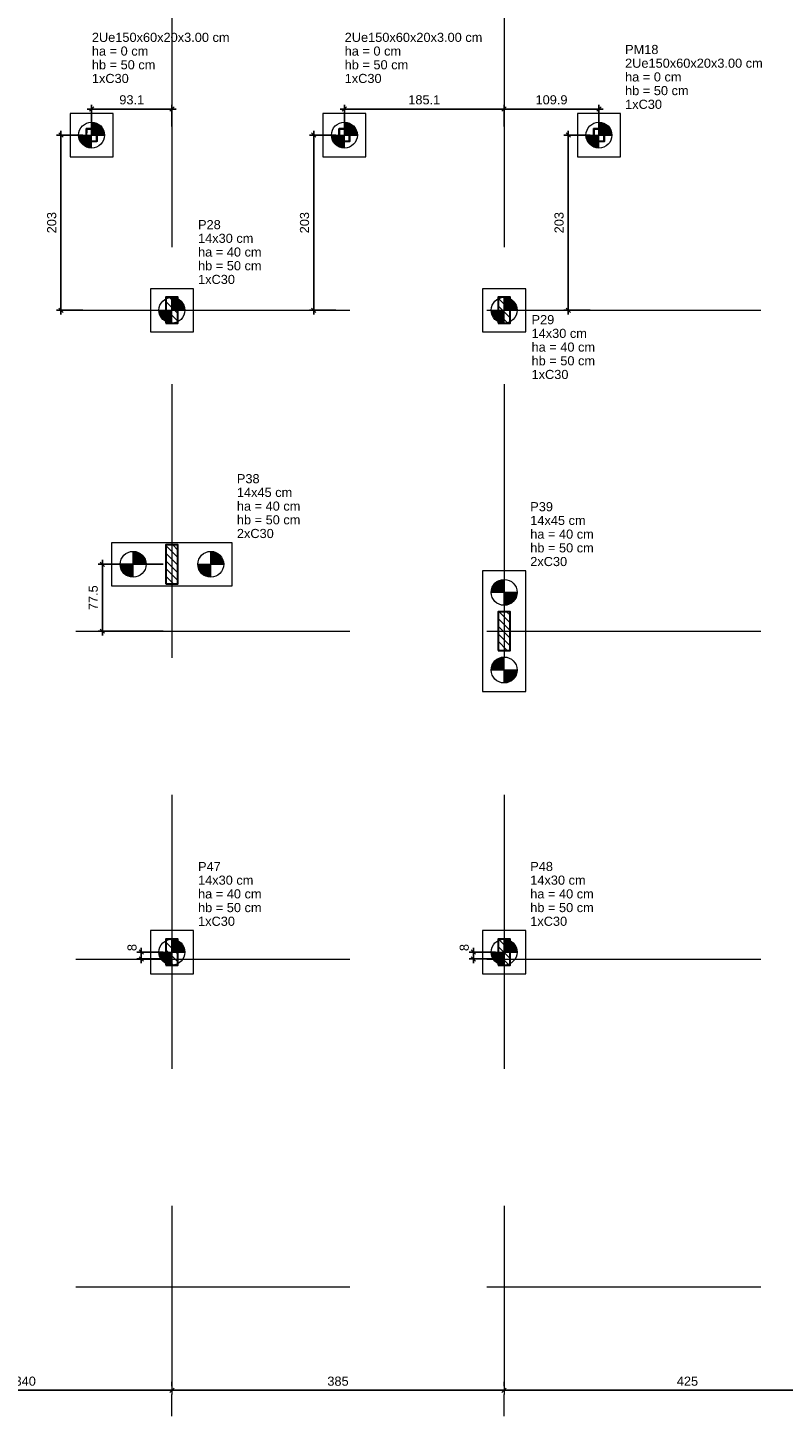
# Model space of a CAD drawing. Header units: millimetres. Extents: x 10906 to 25863, y 1966 to 4861.
# Tile 6 of 163: x 10935 to 10953, y 2920 to 2952. Entities that reach past the tile are written whole.
import ezdxf

# ---------------------------------------------------------------- set-up
doc = ezdxf.new("R2010")
doc.units = ezdxf.units.MM
doc.linetypes.add('DASHED2', pattern=[9.525, 6.35, -3.175])
doc.linetypes.add('DOT2', pattern=[3.175, 0, -3.175])
for name, color, linetype, lineweight in [('LC-Cotas', 4, 'Continuous', 5), ('LC-Eixos', 5, 'DASHED2', 5), ('LC-Estacas dos blocos', 252, 'Continuous', 5), ('LC-Hachuras dos pilares', 8, 'Continuous', 5), ('LC-Seção das fundações', 7, 'Continuous', 5), ('LC-Seção dos pilares', 4, 'Continuous', 30), ('LC-Textos', 7, 'Continuous', 20)]:
    doc.layers.add(name, color=color, linetype=linetype, lineweight=lineweight)
doc.styles.add('Arial', font='arial.ttf')
doc.styles.get("Standard").update_dxf_attribs({"font": 'arial.ttf'})
doc.dimstyles.new('UM_50.000000', dxfattribs={"dimtxt": 0.18, "dimasz": 0.2, "dimexe": 0.2, "dimexo": 0.5, "dimgap": 0, "dimtad": 1, "dimtih": 1, "dimtoh": 1, "dimlfac": 50, "dimzin": 0, "dimdsep": 46, "dimtxsty": 'Standard', "dimcen": 0.09, "dimdle": 0.2, "dimclrd": 256, "dimclre": 256, "dimclrt": 7, "dimazin": 0, "dimtfac": 1, "dimtofl": 0, "dimtmove": 0, "dimatfit": 3, "dimfxl": 1, "dimtolj": 1, "dimtzin": 0, "dimarcsym": 0})
pattern_1 = [(135, (10908.55917, 2930.6675), (-0.08838835, -0.08838835), [])]

# ---------------------------------------------------------------- blocks, each defined once
blk = doc.blocks.new('_Oblique')
at = {"color": 0, "linetype": 'ByBlock', "lineweight": -2}
blk.add_line((-0.5, -0.5), (0.5, 0.5), dxfattribs=at)
blk = doc.blocks.new('*D1347')
at = {"layer": 'Defpoints', "color": 0, "transparency": 16777216}
for p in [(10938.359, 2939.818), (10936.747, 2938.268), (10938.359, 2938.268)]:
    blk.add_point(p, dxfattribs=at)
at = {"layer": 'LC-Cotas', "lineweight": -2, "transparency": 16777216}
for p, q in [((10936.747, 2939.918), (10936.747, 2938.168)), ((10938.159, 2939.818), (10936.647, 2939.818)), ((10938.159, 2938.268), (10936.647, 2938.268))]:
    blk.add_line(p, q, dxfattribs=at)
at = {"layer": 'LC-Cotas', "lineweight": -2, "transparency": 16777216, "xscale": 0.1, "yscale": 0.1, "zscale": 0.1}
for p, rotation in [((10936.747, 2939.818), 90), ((10936.747, 2938.268), 270)]:
    blk.add_blockref('_Oblique', p, dxfattribs=dict(at, rotation=rotation))
at = {"layer": 'LC-Cotas', "color": 7, "transparency": 16777216, "insert": (10936.536, 2939.043), "char_height": 0.2118, "attachment_point": 5, "rotation": 90, "style": 'Arial'}
blk.add_mtext('\\A1;77.5', dxfattribs=at)
blk = doc.blocks.new('*D1353')
at = {"layer": 'Defpoints', "color": 0, "transparency": 16777216}
for p in [(10938.359, 2930.828), (10937.647, 2930.668), (10938.359, 2930.668)]:
    blk.add_point(p, dxfattribs=at)
at = {"layer": 'LC-Cotas', "lineweight": -2, "transparency": 16777216}
for p, q in [((10938.159, 2930.828), (10937.547, 2930.828)), ((10937.647, 2930.928), (10937.647, 2930.568)), ((10938.159, 2930.668), (10937.547, 2930.668))]:
    blk.add_line(p, q, dxfattribs=at)
at = {"layer": 'LC-Cotas', "lineweight": -2, "transparency": 16777216, "xscale": 0.1, "yscale": 0.1, "zscale": 0.1}
for p, rotation in [((10937.647, 2930.828), 90), ((10937.647, 2930.668), 270)]:
    blk.add_blockref('_Oblique', p, dxfattribs=dict(at, rotation=rotation))
at = {"layer": 'LC-Cotas', "color": 7, "transparency": 16777216, "insert": (10937.436, 2930.933), "char_height": 0.2118, "attachment_point": 5, "rotation": 90, "style": 'Arial'}
blk.add_mtext('\\A1;8', dxfattribs=at)
blk = doc.blocks.new('*D1354')
at = {"layer": 'Defpoints', "color": 0, "transparency": 16777216}
for p in [(10946.059, 2930.828), (10945.347, 2930.668), (10946.059, 2930.668)]:
    blk.add_point(p, dxfattribs=at)
at = {"layer": 'LC-Cotas', "lineweight": -2, "transparency": 16777216}
for p, q in [((10945.859, 2930.828), (10945.247, 2930.828)), ((10945.347, 2930.928), (10945.347, 2930.568)), ((10945.859, 2930.668), (10945.247, 2930.668))]:
    blk.add_line(p, q, dxfattribs=at)
at = {"layer": 'LC-Cotas', "lineweight": -2, "transparency": 16777216, "xscale": 0.1, "yscale": 0.1, "zscale": 0.1}
for p, rotation in [((10945.347, 2930.828), 90), ((10945.347, 2930.668), 270)]:
    blk.add_blockref('_Oblique', p, dxfattribs=dict(at, rotation=rotation))
at = {"layer": 'LC-Cotas', "color": 7, "transparency": 16777216, "insert": (10945.136, 2930.933), "char_height": 0.2118, "attachment_point": 5, "rotation": 90, "style": 'Arial'}
blk.add_mtext('\\A1;8', dxfattribs=at)
blk = doc.blocks.new('*D1370')
at = {"layer": 'Defpoints', "color": 0, "transparency": 16777216}
for p in [(10936.497, 2949.768), (10935.785, 2945.708), (10936.497, 2945.708)]:
    blk.add_point(p, dxfattribs=at)
at = {"layer": 'LC-Cotas', "lineweight": -2, "transparency": 16777216}
for p, q in [((10935.785, 2949.868), (10935.785, 2945.608)), ((10936.297, 2949.768), (10935.685, 2949.768)), ((10936.297, 2945.708), (10935.685, 2945.708))]:
    blk.add_line(p, q, dxfattribs=at)
at = {"layer": 'LC-Cotas', "lineweight": -2, "transparency": 16777216, "xscale": 0.1, "yscale": 0.1, "zscale": 0.1}
for p, rotation in [((10935.785, 2949.768), 90), ((10935.785, 2945.708), 270)]:
    blk.add_blockref('_Oblique', p, dxfattribs=dict(at, rotation=rotation))
at = {"layer": 'LC-Cotas', "color": 7, "transparency": 16777216, "insert": (10935.574, 2947.738), "char_height": 0.2118, "attachment_point": 5, "rotation": 90, "style": 'Arial'}
blk.add_mtext('\\A1;203', dxfattribs=at)
blk = doc.blocks.new('*D1371')
at = {"layer": 'Defpoints', "color": 0, "transparency": 16777216}
for p in [(10942.357, 2949.768), (10941.645, 2945.708), (10942.357, 2945.708)]:
    blk.add_point(p, dxfattribs=at)
at = {"layer": 'LC-Cotas', "lineweight": -2, "transparency": 16777216}
for p, q in [((10941.645, 2949.868), (10941.645, 2945.608)), ((10942.157, 2949.768), (10941.545, 2949.768)), ((10942.157, 2945.708), (10941.545, 2945.708))]:
    blk.add_line(p, q, dxfattribs=at)
at = {"layer": 'LC-Cotas', "lineweight": -2, "transparency": 16777216, "xscale": 0.1, "yscale": 0.1, "zscale": 0.1}
for p, rotation in [((10941.645, 2949.768), 90), ((10941.645, 2945.708), 270)]:
    blk.add_blockref('_Oblique', p, dxfattribs=dict(at, rotation=rotation))
at = {"layer": 'LC-Cotas', "color": 7, "transparency": 16777216, "insert": (10941.434, 2947.738), "char_height": 0.2118, "attachment_point": 5, "rotation": 90, "style": 'Arial'}
blk.add_mtext('\\A1;203', dxfattribs=at)
blk = doc.blocks.new('*D1372')
at = {"layer": 'Defpoints', "color": 0, "transparency": 16777216}
for p in [(10948.257, 2949.768), (10947.545, 2945.708), (10948.257, 2945.708)]:
    blk.add_point(p, dxfattribs=at)
at = {"layer": 'LC-Cotas', "lineweight": -2, "transparency": 16777216}
for p, q in [((10947.545, 2949.868), (10947.545, 2945.608)), ((10948.057, 2949.768), (10947.445, 2949.768)), ((10948.057, 2945.708), (10947.445, 2945.708))]:
    blk.add_line(p, q, dxfattribs=at)
at = {"layer": 'LC-Cotas', "lineweight": -2, "transparency": 16777216, "xscale": 0.1, "yscale": 0.1, "zscale": 0.1}
for p, rotation in [((10947.545, 2949.768), 90), ((10947.545, 2945.708), 270)]:
    blk.add_blockref('_Oblique', p, dxfattribs=dict(at, rotation=rotation))
at = {"layer": 'LC-Cotas', "color": 7, "transparency": 16777216, "insert": (10947.334, 2947.738), "char_height": 0.2118, "attachment_point": 5, "rotation": 90, "style": 'Arial'}
blk.add_mtext('\\A1;203', dxfattribs=at)
blk = doc.blocks.new('*D1298')
at = {"layer": 'Defpoints', "color": 0, "transparency": 16777216}
for p in [(10938.359, 2950.373), (10936.497, 2949.768), (10938.359, 2949.768)]:
    blk.add_point(p, dxfattribs=at)
at = {"layer": 'LC-Cotas', "lineweight": -2, "transparency": 16777216}
for p, q in [((10936.497, 2949.968), (10936.497, 2950.473)), ((10938.359, 2949.968), (10938.359, 2950.473)), ((10936.397, 2950.373), (10938.459, 2950.373))]:
    blk.add_line(p, q, dxfattribs=at)
at = {"layer": 'LC-Cotas', "lineweight": -2, "transparency": 16777216, "xscale": 0.1, "yscale": 0.1, "zscale": 0.1, "rotation": 180}
blk.add_blockref('_Oblique', (10936.497, 2950.373), dxfattribs=at)
at = {"layer": 'LC-Cotas', "lineweight": -2, "transparency": 16777216, "xscale": 0.1, "yscale": 0.1, "zscale": 0.1}
blk.add_blockref('_Oblique', (10938.359, 2950.373), dxfattribs=at)
at = {"layer": 'LC-Cotas', "color": 7, "transparency": 16777216, "insert": (10937.428, 2950.585), "char_height": 0.2118, "attachment_point": 5, "rotation": 0.0057, "style": 'Arial'}
blk.add_mtext('\\A1;93.1', dxfattribs=at)
blk = doc.blocks.new('*D1299')
at = {"layer": 'Defpoints', "color": 0, "transparency": 16777216}
for p in [(10946.059, 2950.373), (10942.357, 2949.768), (10946.059, 2949.768)]:
    blk.add_point(p, dxfattribs=at)
at = {"layer": 'LC-Cotas', "lineweight": -2, "transparency": 16777216}
for p, q in [((10942.357, 2949.968), (10942.357, 2950.473)), ((10946.059, 2949.968), (10946.059, 2950.473)), ((10942.257, 2950.373), (10946.159, 2950.373))]:
    blk.add_line(p, q, dxfattribs=at)
at = {"layer": 'LC-Cotas', "lineweight": -2, "transparency": 16777216, "xscale": 0.1, "yscale": 0.1, "zscale": 0.1, "rotation": 180}
blk.add_blockref('_Oblique', (10942.357, 2950.373), dxfattribs=at)
at = {"layer": 'LC-Cotas', "lineweight": -2, "transparency": 16777216, "xscale": 0.1, "yscale": 0.1, "zscale": 0.1}
blk.add_blockref('_Oblique', (10946.059, 2950.373), dxfattribs=at)
at = {"layer": 'LC-Cotas', "color": 7, "transparency": 16777216, "insert": (10944.208, 2950.585), "char_height": 0.2118, "attachment_point": 5, "rotation": 0.0057, "style": 'Arial'}
blk.add_mtext('\\A1;185.1', dxfattribs=at)
blk = doc.blocks.new('*D1300')
at = {"layer": 'Defpoints', "color": 0, "transparency": 16777216}
for p in [(10946.059, 2950.373), (10946.059, 2949.768), (10948.257, 2949.768)]:
    blk.add_point(p, dxfattribs=at)
at = {"layer": 'LC-Cotas', "lineweight": -2, "transparency": 16777216}
for p, q in [((10946.059, 2949.968), (10946.059, 2950.473)), ((10948.257, 2949.968), (10948.257, 2950.473)), ((10948.357, 2950.373), (10945.959, 2950.373))]:
    blk.add_line(p, q, dxfattribs=at)
at = {"layer": 'LC-Cotas', "lineweight": -2, "transparency": 16777216, "xscale": 0.1, "yscale": 0.1, "zscale": 0.1, "rotation": 180}
blk.add_blockref('_Oblique', (10946.059, 2950.373), dxfattribs=at)
at = {"layer": 'LC-Cotas', "lineweight": -2, "transparency": 16777216, "xscale": 0.1, "yscale": 0.1, "zscale": 0.1}
blk.add_blockref('_Oblique', (10948.257, 2950.373), dxfattribs=at)
at = {"layer": 'LC-Cotas', "color": 7, "transparency": 16777216, "insert": (10947.158, 2950.585), "char_height": 0.2118, "attachment_point": 5, "rotation": 0.0057, "style": 'Arial'}
blk.add_mtext('\\A1;109.9', dxfattribs=at)
blk = doc.blocks.new('*D1324')
at = {"layer": 'Defpoints', "color": 0, "transparency": 16777216}
for p in [(10931.559, 2920.668), (10938.359, 2920.668), (10938.359, 2920.668)]:
    blk.add_point(p, dxfattribs=at)
at = {"layer": 'LC-Cotas', "lineweight": -2, "transparency": 16777216}
for p, q in [((10931.559, 2920.868), (10931.559, 2920.768)), ((10938.359, 2920.868), (10938.359, 2920.768)), ((10931.459, 2920.668), (10938.459, 2920.668))]:
    blk.add_line(p, q, dxfattribs=at)
at = {"layer": 'LC-Cotas', "lineweight": -2, "transparency": 16777216, "xscale": 0.1, "yscale": 0.1, "zscale": 0.1, "rotation": 180}
blk.add_blockref('_Oblique', (10931.559, 2920.668), dxfattribs=at)
at = {"layer": 'LC-Cotas', "lineweight": -2, "transparency": 16777216, "xscale": 0.1, "yscale": 0.1, "zscale": 0.1}
blk.add_blockref('_Oblique', (10938.359, 2920.668), dxfattribs=at)
at = {"layer": 'LC-Cotas', "color": 7, "transparency": 16777216, "insert": (10934.959, 2920.879), "char_height": 0.2118, "attachment_point": 5, "rotation": 0.0057, "style": 'Arial'}
blk.add_mtext('\\A1;340', dxfattribs=at)
blk = doc.blocks.new('*D1325')
at = {"layer": 'Defpoints', "color": 0, "transparency": 16777216}
for p in [(10938.359, 2920.668), (10946.059, 2920.668), (10946.059, 2920.668)]:
    blk.add_point(p, dxfattribs=at)
at = {"layer": 'LC-Cotas', "lineweight": -2, "transparency": 16777216}
for p, q in [((10938.359, 2920.868), (10938.359, 2920.768)), ((10946.059, 2920.868), (10946.059, 2920.768)), ((10938.259, 2920.668), (10946.159, 2920.668))]:
    blk.add_line(p, q, dxfattribs=at)
at = {"layer": 'LC-Cotas', "lineweight": -2, "transparency": 16777216, "xscale": 0.1, "yscale": 0.1, "zscale": 0.1, "rotation": 180}
blk.add_blockref('_Oblique', (10938.359, 2920.668), dxfattribs=at)
at = {"layer": 'LC-Cotas', "lineweight": -2, "transparency": 16777216, "xscale": 0.1, "yscale": 0.1, "zscale": 0.1}
blk.add_blockref('_Oblique', (10946.059, 2920.668), dxfattribs=at)
at = {"layer": 'LC-Cotas', "color": 7, "transparency": 16777216, "insert": (10942.209, 2920.879), "char_height": 0.2118, "attachment_point": 5, "rotation": 0.0057, "style": 'Arial'}
blk.add_mtext('\\A1;385', dxfattribs=at)
blk = doc.blocks.new('*D1326')
at = {"layer": 'Defpoints', "color": 0, "transparency": 16777216}
for p in [(10946.059, 2920.668), (10954.559, 2920.668), (10954.559, 2920.668)]:
    blk.add_point(p, dxfattribs=at)
at = {"layer": 'LC-Cotas', "lineweight": -2, "transparency": 16777216}
for p, q in [((10946.059, 2920.868), (10946.059, 2920.768)), ((10954.559, 2920.868), (10954.559, 2920.768)), ((10945.959, 2920.668), (10954.659, 2920.668))]:
    blk.add_line(p, q, dxfattribs=at)
at = {"layer": 'LC-Cotas', "lineweight": -2, "transparency": 16777216, "xscale": 0.1, "yscale": 0.1, "zscale": 0.1, "rotation": 180}
blk.add_blockref('_Oblique', (10946.059, 2920.668), dxfattribs=at)
at = {"layer": 'LC-Cotas', "lineweight": -2, "transparency": 16777216, "xscale": 0.1, "yscale": 0.1, "zscale": 0.1}
blk.add_blockref('_Oblique', (10954.559, 2920.668), dxfattribs=at)
at = {"layer": 'LC-Cotas', "color": 7, "transparency": 16777216, "insert": (10950.309, 2920.879), "char_height": 0.2118, "attachment_point": 5, "rotation": 0.0057, "style": 'Arial'}
blk.add_mtext('\\A1;425', dxfattribs=at)

msp = doc.modelspace()

# ---------------------------------------------------------------- hatches: boundary and pattern name
at = {"layer": 'LC-Estacas dos blocos', "linetype": 'Continuous'}
for points in [[(10936.79717, 2949.76751), (10936.78695, 2949.84515), (10936.75698, 2949.91751), (10936.7093, 2949.97964), (10936.64717, 2950.02731), (10936.57481, 2950.05728), (10936.49717, 2950.06751), (10936.49717, 2949.76751), (10936.79717, 2949.76751)], [(10942.65717, 2949.76751), (10942.64695, 2949.84515), (10942.61698, 2949.91751), (10942.5693, 2949.97964), (10942.50717, 2950.02731), (10942.43481, 2950.05728), (10942.35717, 2950.06751), (10942.35717, 2949.76751), (10942.65717, 2949.76751)], [(10948.54695, 2949.84515), (10948.51698, 2949.91751), (10948.4693, 2949.97964), (10948.40717, 2950.02731), (10948.33481, 2950.05728), (10948.25717, 2950.06751), (10948.25717, 2949.76751), (10948.55717, 2949.76751), (10948.54695, 2949.84515)], [(10936.41952, 2949.47773), (10936.49717, 2949.46751), (10936.49717, 2949.76751), (10936.19717, 2949.76751), (10936.20739, 2949.68986), (10936.23736, 2949.61751), (10936.28504, 2949.55537), (10936.34717, 2949.5077), (10936.41952, 2949.47773)], [(10942.27952, 2949.47773), (10942.35717, 2949.46751), (10942.35717, 2949.76751), (10942.05717, 2949.76751), (10942.06739, 2949.68986), (10942.09736, 2949.61751), (10942.14504, 2949.55537), (10942.20717, 2949.5077), (10942.27952, 2949.47773)], [(10948.17952, 2949.47773), (10948.25717, 2949.46751), (10948.25717, 2949.76751), (10947.95717, 2949.76751), (10947.96739, 2949.68986), (10947.99736, 2949.61751), (10948.04504, 2949.55537), (10948.10717, 2949.5077), (10948.17952, 2949.47773)], [(10938.64895, 2945.78515), (10938.61898, 2945.85751), (10938.5713, 2945.91964), (10938.50917, 2945.96731), (10938.43681, 2945.99728), (10938.35917, 2946.00751), (10938.35917, 2945.70751), (10938.65917, 2945.70751), (10938.64895, 2945.78515)], [(10946.34895, 2945.78515), (10946.31898, 2945.85751), (10946.2713, 2945.91964), (10946.20917, 2945.96731), (10946.13681, 2945.99728), (10946.05917, 2946.00751), (10946.05917, 2945.70751), (10946.35917, 2945.70751), (10946.34895, 2945.78515)], [(10938.28152, 2945.41773), (10938.35917, 2945.40751), (10938.35917, 2945.70751), (10938.05917, 2945.70751), (10938.06939, 2945.62986), (10938.09936, 2945.55751), (10938.14704, 2945.49537), (10938.20917, 2945.4477), (10938.28152, 2945.41773)], [(10945.98152, 2945.41773), (10946.05917, 2945.40751), (10946.05917, 2945.70751), (10945.75917, 2945.70751), (10945.76939, 2945.62986), (10945.79936, 2945.55751), (10945.84704, 2945.49537), (10945.90917, 2945.4477), (10945.98152, 2945.41773)], [(10937.75917, 2939.81751), (10937.74895, 2939.89515), (10937.71898, 2939.96751), (10937.6713, 2940.02964), (10937.60917, 2940.07731), (10937.53681, 2940.10728), (10937.45917, 2940.11751), (10937.45917, 2939.81751), (10937.75917, 2939.81751)], [(10939.54895, 2939.89515), (10939.51898, 2939.96751), (10939.4713, 2940.02964), (10939.40917, 2940.07731), (10939.33681, 2940.10728), (10939.25917, 2940.11751), (10939.25917, 2939.81751), (10939.55917, 2939.81751), (10939.54895, 2939.89515)], [(10937.38152, 2939.52773), (10937.45917, 2939.51751), (10937.45917, 2939.81751), (10937.15917, 2939.81751), (10937.16939, 2939.73986), (10937.19936, 2939.66751), (10937.24704, 2939.60537), (10937.30917, 2939.5577), (10937.38152, 2939.52773)], [(10939.18152, 2939.52773), (10939.25917, 2939.51751), (10939.25917, 2939.81751), (10938.95917, 2939.81751), (10938.96939, 2939.73986), (10938.99936, 2939.66751), (10939.04704, 2939.60537), (10939.10917, 2939.5577), (10939.18152, 2939.52773)], [(10945.75917, 2939.16751), (10946.05917, 2939.16751), (10946.05917, 2939.46751), (10945.98152, 2939.45728), (10945.90917, 2939.42731), (10945.84704, 2939.37964), (10945.79936, 2939.31751), (10945.76939, 2939.24515), (10945.75917, 2939.16751)], [(10946.2713, 2938.95537), (10946.31898, 2939.01751), (10946.34895, 2939.08986), (10946.35917, 2939.16751), (10946.05917, 2939.16751), (10946.05917, 2938.86751), (10946.13681, 2938.87773), (10946.20917, 2938.9077), (10946.2713, 2938.95537)], [(10945.75917, 2937.36751), (10946.05917, 2937.36751), (10946.05917, 2937.66751), (10945.98152, 2937.65728), (10945.90917, 2937.62731), (10945.84704, 2937.57964), (10945.79936, 2937.51751), (10945.76939, 2937.44515), (10945.75917, 2937.36751)], [(10946.2713, 2937.15537), (10946.31898, 2937.21751), (10946.34895, 2937.28986), (10946.35917, 2937.36751), (10946.05917, 2937.36751), (10946.05917, 2937.06751), (10946.13681, 2937.07773), (10946.20917, 2937.1077), (10946.2713, 2937.15537)], [(10938.28152, 2930.53773), (10938.35917, 2930.52751), (10938.35917, 2930.82751), (10938.05917, 2930.82751), (10938.06939, 2930.74986), (10938.09936, 2930.67751), (10938.14704, 2930.61537), (10938.20917, 2930.5677), (10938.28152, 2930.53773)], [(10938.64895, 2930.90515), (10938.61898, 2930.97751), (10938.5713, 2931.03964), (10938.50917, 2931.08731), (10938.43681, 2931.11728), (10938.35917, 2931.12751), (10938.35917, 2930.82751), (10938.65917, 2930.82751), (10938.64895, 2930.90515)], [(10945.98152, 2930.53773), (10946.05917, 2930.52751), (10946.05917, 2930.82751), (10945.75917, 2930.82751), (10945.76939, 2930.74986), (10945.79936, 2930.67751), (10945.84704, 2930.61537), (10945.90917, 2930.5677), (10945.98152, 2930.53773)], [(10946.34895, 2930.90515), (10946.31898, 2930.97751), (10946.2713, 2931.03964), (10946.20917, 2931.08731), (10946.13681, 2931.11728), (10946.05917, 2931.12751), (10946.05917, 2930.82751), (10946.35917, 2930.82751), (10946.34895, 2930.90515)]]:
    msp.add_hatch(color=256, dxfattribs=at).paths.add_polyline_path(points)
at = {"layer": 'LC-Hachuras dos pilares', "linetype": 'Continuous'}
h = msp.add_hatch(dxfattribs=at)
h.set_pattern_fill('ANSI31', color=256, angle=90, style=0)
h.set_pattern_definition(pattern_1)
h.paths.add_polyline_path([(10936.61117, 2949.91751), (10936.61211, 2949.91743), (10936.61302, 2949.91721), (10936.61389, 2949.91685), (10936.61469, 2949.91636), (10936.61541, 2949.91575), (10936.61602, 2949.91503), (10936.61651, 2949.91423), (10936.61687, 2949.91336), (10936.61709, 2949.91244), (10936.61717, 2949.91151), (10936.61717, 2949.62351), (10936.61709, 2949.62257), (10936.61687, 2949.62165), (10936.61651, 2949.62078), (10936.61602, 2949.61998), (10936.61541, 2949.61926), (10936.61469, 2949.61865), (10936.61389, 2949.61816), (10936.61302, 2949.6178), (10936.61211, 2949.61758), (10936.61117, 2949.61751), (10936.38317, 2949.61751), (10936.38223, 2949.61758), (10936.38131, 2949.6178), (10936.38044, 2949.61816), (10936.37964, 2949.61865), (10936.37893, 2949.61926), (10936.37831, 2949.61998), (10936.37782, 2949.62078), (10936.37746, 2949.62165), (10936.37724, 2949.62257), (10936.37717, 2949.62351), (10936.37717, 2949.91151), (10936.37724, 2949.91244), (10936.37746, 2949.91336), (10936.37782, 2949.91423), (10936.37831, 2949.91503), (10936.37893, 2949.91575), (10936.37964, 2949.91636), (10936.38044, 2949.91685), (10936.38131, 2949.91721), (10936.38223, 2949.91743), (10936.38317, 2949.91751), (10936.61117, 2949.91751)])
h.paths.add_polyline_path([(10936.60517, 2949.91151), (10936.60611, 2949.91143), (10936.60702, 2949.91121), (10936.60789, 2949.91085), (10936.60869, 2949.91036), (10936.60941, 2949.90975), (10936.61002, 2949.90903), (10936.61051, 2949.90823), (10936.61087, 2949.90736), (10936.61109, 2949.90644), (10936.61117, 2949.90551), (10936.61117, 2949.62951), (10936.61109, 2949.62857), (10936.61087, 2949.62765), (10936.61051, 2949.62678), (10936.61002, 2949.62598), (10936.60941, 2949.62526), (10936.60869, 2949.62465), (10936.60789, 2949.62416), (10936.60702, 2949.6238), (10936.60611, 2949.62358), (10936.60517, 2949.62351), (10936.38917, 2949.62351), (10936.38823, 2949.62358), (10936.38731, 2949.6238), (10936.38644, 2949.62416), (10936.38564, 2949.62465), (10936.38493, 2949.62526), (10936.38431, 2949.62598), (10936.38382, 2949.62678), (10936.38346, 2949.62765), (10936.38324, 2949.62857), (10936.38317, 2949.62951), (10936.38317, 2949.90551), (10936.38324, 2949.90644), (10936.38346, 2949.90736), (10936.38382, 2949.90823), (10936.38431, 2949.90903), (10936.38493, 2949.90975), (10936.38564, 2949.91036), (10936.38644, 2949.91085), (10936.38731, 2949.91121), (10936.38823, 2949.91143), (10936.38917, 2949.91151), (10936.60517, 2949.91151)], flags=0)
h = msp.add_hatch(dxfattribs=at)
h.set_pattern_fill('ANSI31', color=256, angle=90, style=0)
h.set_pattern_definition(pattern_1)
h.paths.add_polyline_path([(10942.47117, 2949.91751), (10942.47211, 2949.91743), (10942.47302, 2949.91721), (10942.47389, 2949.91685), (10942.47469, 2949.91636), (10942.47541, 2949.91575), (10942.47602, 2949.91503), (10942.47651, 2949.91423), (10942.47687, 2949.91336), (10942.47709, 2949.91244), (10942.47717, 2949.91151), (10942.47717, 2949.62351), (10942.47709, 2949.62257), (10942.47687, 2949.62165), (10942.47651, 2949.62078), (10942.47602, 2949.61998), (10942.47541, 2949.61926), (10942.47469, 2949.61865), (10942.47389, 2949.61816), (10942.47302, 2949.6178), (10942.47211, 2949.61758), (10942.47117, 2949.61751), (10942.24317, 2949.61751), (10942.24223, 2949.61758), (10942.24131, 2949.6178), (10942.24044, 2949.61816), (10942.23964, 2949.61865), (10942.23893, 2949.61926), (10942.23831, 2949.61998), (10942.23782, 2949.62078), (10942.23746, 2949.62165), (10942.23724, 2949.62257), (10942.23717, 2949.62351), (10942.23717, 2949.91151), (10942.23724, 2949.91244), (10942.23746, 2949.91336), (10942.23782, 2949.91423), (10942.23831, 2949.91503), (10942.23893, 2949.91575), (10942.23964, 2949.91636), (10942.24044, 2949.91685), (10942.24131, 2949.91721), (10942.24223, 2949.91743), (10942.24317, 2949.91751), (10942.47117, 2949.91751)])
h.paths.add_polyline_path([(10942.46517, 2949.91151), (10942.46611, 2949.91143), (10942.46702, 2949.91121), (10942.46789, 2949.91085), (10942.46869, 2949.91036), (10942.46941, 2949.90975), (10942.47002, 2949.90903), (10942.47051, 2949.90823), (10942.47087, 2949.90736), (10942.47109, 2949.90644), (10942.47117, 2949.90551), (10942.47117, 2949.62951), (10942.47109, 2949.62857), (10942.47087, 2949.62765), (10942.47051, 2949.62678), (10942.47002, 2949.62598), (10942.46941, 2949.62526), (10942.46869, 2949.62465), (10942.46789, 2949.62416), (10942.46702, 2949.6238), (10942.46611, 2949.62358), (10942.46517, 2949.62351), (10942.24917, 2949.62351), (10942.24823, 2949.62358), (10942.24731, 2949.6238), (10942.24644, 2949.62416), (10942.24564, 2949.62465), (10942.24493, 2949.62526), (10942.24431, 2949.62598), (10942.24382, 2949.62678), (10942.24346, 2949.62765), (10942.24324, 2949.62857), (10942.24317, 2949.62951), (10942.24317, 2949.90551), (10942.24324, 2949.90644), (10942.24346, 2949.90736), (10942.24382, 2949.90823), (10942.24431, 2949.90903), (10942.24493, 2949.90975), (10942.24564, 2949.91036), (10942.24644, 2949.91085), (10942.24731, 2949.91121), (10942.24823, 2949.91143), (10942.24917, 2949.91151), (10942.46517, 2949.91151)], flags=0)
h = msp.add_hatch(dxfattribs=at)
h.set_pattern_fill('ANSI31', color=256, angle=90, style=0)
h.set_pattern_definition(pattern_1)
h.paths.add_polyline_path([(10948.37117, 2949.91751), (10948.37211, 2949.91743), (10948.37302, 2949.91721), (10948.37389, 2949.91685), (10948.37469, 2949.91636), (10948.37541, 2949.91575), (10948.37602, 2949.91503), (10948.37651, 2949.91423), (10948.37687, 2949.91336), (10948.37709, 2949.91244), (10948.37717, 2949.91151), (10948.37717, 2949.62351), (10948.37709, 2949.62257), (10948.37687, 2949.62165), (10948.37651, 2949.62078), (10948.37602, 2949.61998), (10948.37541, 2949.61926), (10948.37469, 2949.61865), (10948.37389, 2949.61816), (10948.37302, 2949.6178), (10948.37211, 2949.61758), (10948.37117, 2949.61751), (10948.14317, 2949.61751), (10948.14223, 2949.61758), (10948.14131, 2949.6178), (10948.14044, 2949.61816), (10948.13964, 2949.61865), (10948.13893, 2949.61926), (10948.13831, 2949.61998), (10948.13782, 2949.62078), (10948.13746, 2949.62165), (10948.13724, 2949.62257), (10948.13717, 2949.62351), (10948.13717, 2949.91151), (10948.13724, 2949.91244), (10948.13746, 2949.91336), (10948.13782, 2949.91423), (10948.13831, 2949.91503), (10948.13893, 2949.91575), (10948.13964, 2949.91636), (10948.14044, 2949.91685), (10948.14131, 2949.91721), (10948.14223, 2949.91743), (10948.14317, 2949.91751), (10948.37117, 2949.91751)])
h.paths.add_polyline_path([(10948.36517, 2949.91151), (10948.36611, 2949.91143), (10948.36702, 2949.91121), (10948.36789, 2949.91085), (10948.36869, 2949.91036), (10948.36941, 2949.90975), (10948.37002, 2949.90903), (10948.37051, 2949.90823), (10948.37087, 2949.90736), (10948.37109, 2949.90644), (10948.37117, 2949.90551), (10948.37117, 2949.62951), (10948.37109, 2949.62857), (10948.37087, 2949.62765), (10948.37051, 2949.62678), (10948.37002, 2949.62598), (10948.36941, 2949.62526), (10948.36869, 2949.62465), (10948.36789, 2949.62416), (10948.36702, 2949.6238), (10948.36611, 2949.62358), (10948.36517, 2949.62351), (10948.14917, 2949.62351), (10948.14823, 2949.62358), (10948.14731, 2949.6238), (10948.14644, 2949.62416), (10948.14564, 2949.62465), (10948.14493, 2949.62526), (10948.14431, 2949.62598), (10948.14382, 2949.62678), (10948.14346, 2949.62765), (10948.14324, 2949.62857), (10948.14317, 2949.62951), (10948.14317, 2949.90551), (10948.14324, 2949.90644), (10948.14346, 2949.90736), (10948.14382, 2949.90823), (10948.14431, 2949.90903), (10948.14493, 2949.90975), (10948.14564, 2949.91036), (10948.14644, 2949.91085), (10948.14731, 2949.91121), (10948.14823, 2949.91143), (10948.14917, 2949.91151), (10948.36517, 2949.91151)], flags=0)
h = msp.add_hatch(dxfattribs=at)
h.set_pattern_fill('ANSI31', color=256, angle=90, style=0)
h.set_pattern_definition(pattern_1)
h.paths.add_polyline_path([(10938.21917, 2945.40751), (10938.49917, 2945.40751), (10938.49917, 2946.00751), (10938.21917, 2946.00751), (10938.21917, 2945.40751)])
h = msp.add_hatch(dxfattribs=at)
h.set_pattern_fill('ANSI31', color=256, angle=90, style=0)
h.set_pattern_definition(pattern_1)
h.paths.add_polyline_path([(10945.91917, 2945.40751), (10946.19917, 2945.40751), (10946.19917, 2946.00751), (10945.91917, 2946.00751), (10945.91917, 2945.40751)])
h = msp.add_hatch(dxfattribs=at)
h.set_pattern_fill('ANSI31', color=256, angle=90, style=0)
h.set_pattern_definition(pattern_1)
h.paths.add_polyline_path([(10938.21917, 2939.36751), (10938.49917, 2939.36751), (10938.49917, 2940.26751), (10938.21917, 2940.26751), (10938.21917, 2939.36751)])
h = msp.add_hatch(dxfattribs=at)
h.set_pattern_fill('ANSI31', color=256, angle=90, style=0)
h.set_pattern_definition(pattern_1)
h.paths.add_polyline_path([(10945.91917, 2937.81751), (10946.19917, 2937.81751), (10946.19917, 2938.71751), (10945.91917, 2938.71751), (10945.91917, 2937.81751)])
h = msp.add_hatch(dxfattribs=at)
h.set_pattern_fill('ANSI31', color=256, angle=90, style=0)
h.set_pattern_definition(pattern_1)
h.paths.add_polyline_path([(10938.21917, 2930.52751), (10938.49917, 2930.52751), (10938.49917, 2931.12751), (10938.21917, 2931.12751), (10938.21917, 2930.52751)])
h = msp.add_hatch(dxfattribs=at)
h.set_pattern_fill('ANSI31', color=256, angle=90, style=0)
h.set_pattern_definition(pattern_1)
h.paths.add_polyline_path([(10945.91917, 2930.52751), (10946.19917, 2930.52751), (10946.19917, 2931.12751), (10945.91917, 2931.12751), (10945.91917, 2930.52751)])

# ---------------------------------------------------------------- linework, layer by layer
at = {"layer": 'LC-Eixos'}
for p, q in [((10938.35917, 2982.09601), (10938.35917, 2920.56751)), ((10946.05917, 2982.09601), (10946.05917, 2920.56751)), ((10907.55917, 2945.70751), (10993.94087, 2945.70751)), ((10907.55917, 2938.26751), (10993.94087, 2938.26751)), ((10907.55917, 2930.66751), (10993.94087, 2930.66751)), ((10907.55917, 2923.06751), (10993.94087, 2923.06751)), ((10938.35917, 2920.06751), (10938.35917, 2920.56751)), ((10946.05917, 2920.06751), (10946.05917, 2920.56751))]:
    msp.add_line(p, q, dxfattribs=at)
at = {"layer": 'LC-Estacas dos blocos'}
for p, q in [((10936.49717, 2949.46751), (10936.49717, 2950.06751)), ((10942.35717, 2949.46751), (10942.35717, 2950.06751)), ((10948.25717, 2949.46751), (10948.25717, 2950.06751)), ((10936.19717, 2949.76751), (10936.79717, 2949.76751)), ((10942.05717, 2949.76751), (10942.65717, 2949.76751)), ((10947.95717, 2949.76751), (10948.55717, 2949.76751)), ((10938.35917, 2945.40751), (10938.35917, 2946.00751)), ((10946.05917, 2945.40751), (10946.05917, 2946.00751)), ((10938.05917, 2945.70751), (10938.65917, 2945.70751)), ((10945.75917, 2945.70751), (10946.35917, 2945.70751)), ((10937.45917, 2939.51751), (10937.45917, 2940.11751)), ((10939.25917, 2939.51751), (10939.25917, 2940.11751)), ((10937.15917, 2939.81751), (10937.75917, 2939.81751)), ((10938.95917, 2939.81751), (10939.55917, 2939.81751)), ((10946.05917, 2938.86751), (10946.05917, 2939.46751)), ((10946.35917, 2939.16751), (10945.75917, 2939.16751)), ((10946.05917, 2937.06751), (10946.05917, 2937.66751)), ((10946.35917, 2937.36751), (10945.75917, 2937.36751)), ((10938.05917, 2930.82751), (10938.65917, 2930.82751)), ((10938.35917, 2930.52751), (10938.35917, 2931.12751)), ((10945.75917, 2930.82751), (10946.35917, 2930.82751)), ((10946.05917, 2930.52751), (10946.05917, 2931.12751))]:
    msp.add_line(p, q, dxfattribs=at)
for centre in [(10936.49717, 2949.76751), (10942.35717, 2949.76751), (10948.25717, 2949.76751), (10938.35917, 2945.70751), (10946.05917, 2945.70751), (10937.45917, 2939.81751), (10939.25917, 2939.81751), (10946.05917, 2939.16751), (10946.05917, 2937.36751), (10938.35917, 2930.82751), (10946.05917, 2930.82751)]:
    msp.add_circle(centre, 0.3, dxfattribs=at)
at = {"layer": 'LC-Seção das fundações'}
for points in [[(10935.99717, 2950.26751), (10935.99717, 2949.26751), (10936.99717, 2949.26751), (10936.99717, 2950.26751), (10935.99717, 2950.26751)], [(10941.85717, 2950.26751), (10941.85717, 2949.26751), (10942.85717, 2949.26751), (10942.85717, 2950.26751), (10941.85717, 2950.26751)], [(10947.75717, 2950.26751), (10947.75717, 2949.26751), (10948.75717, 2949.26751), (10948.75717, 2950.26751), (10947.75717, 2950.26751)], [(10937.85917, 2946.20751), (10937.85917, 2945.20751), (10938.85917, 2945.20751), (10938.85917, 2946.20751), (10937.85917, 2946.20751)], [(10945.55917, 2946.20751), (10945.55917, 2945.20751), (10946.55917, 2945.20751), (10946.55917, 2946.20751), (10945.55917, 2946.20751)], [(10936.95917, 2940.31751), (10936.95917, 2939.31751), (10939.75917, 2939.31751), (10939.75917, 2940.31751), (10936.95917, 2940.31751)], [(10945.55917, 2936.86751), (10946.55917, 2936.86751), (10946.55917, 2939.66751), (10945.55917, 2939.66751), (10945.55917, 2936.86751)], [(10937.85917, 2931.32751), (10937.85917, 2930.32751), (10938.85917, 2930.32751), (10938.85917, 2931.32751), (10937.85917, 2931.32751)], [(10945.55917, 2931.32751), (10945.55917, 2930.32751), (10946.55917, 2930.32751), (10946.55917, 2931.32751), (10945.55917, 2931.32751)]]:
    msp.add_lwpolyline(points, close=True, dxfattribs=at)
at = {"layer": 'LC-Seção dos pilares'}
for points in [[(10936.61117, 2949.91751), (10936.61211, 2949.91743), (10936.61302, 2949.91721), (10936.61389, 2949.91685), (10936.61469, 2949.91636), (10936.61541, 2949.91575), (10936.61602, 2949.91503), (10936.61651, 2949.91423), (10936.61687, 2949.91336), (10936.61709, 2949.91244), (10936.61717, 2949.91151), (10936.61717, 2949.62351), (10936.61709, 2949.62257), (10936.61687, 2949.62165), (10936.61651, 2949.62078), (10936.61602, 2949.61998), (10936.61541, 2949.61926), (10936.61469, 2949.61865), (10936.61389, 2949.61816), (10936.61302, 2949.6178), (10936.61211, 2949.61758), (10936.61117, 2949.61751), (10936.38317, 2949.61751), (10936.38223, 2949.61758), (10936.38131, 2949.6178), (10936.38044, 2949.61816), (10936.37964, 2949.61865), (10936.37893, 2949.61926), (10936.37831, 2949.61998), (10936.37782, 2949.62078), (10936.37746, 2949.62165), (10936.37724, 2949.62257), (10936.37717, 2949.62351), (10936.37717, 2949.91151), (10936.37724, 2949.91244), (10936.37746, 2949.91336), (10936.37782, 2949.91423), (10936.37831, 2949.91503), (10936.37893, 2949.91575), (10936.37964, 2949.91636), (10936.38044, 2949.91685), (10936.38131, 2949.91721), (10936.38223, 2949.91743), (10936.38317, 2949.91751), (10936.61117, 2949.91751)], [(10936.60517, 2949.91151), (10936.60611, 2949.91143), (10936.60702, 2949.91121), (10936.60789, 2949.91085), (10936.60869, 2949.91036), (10936.60941, 2949.90975), (10936.61002, 2949.90903), (10936.61051, 2949.90823), (10936.61087, 2949.90736), (10936.61109, 2949.90644), (10936.61117, 2949.90551), (10936.61117, 2949.62951), (10936.61109, 2949.62857), (10936.61087, 2949.62765), (10936.61051, 2949.62678), (10936.61002, 2949.62598), (10936.60941, 2949.62526), (10936.60869, 2949.62465), (10936.60789, 2949.62416), (10936.60702, 2949.6238), (10936.60611, 2949.62358), (10936.60517, 2949.62351), (10936.38917, 2949.62351), (10936.38823, 2949.62358), (10936.38731, 2949.6238), (10936.38644, 2949.62416), (10936.38564, 2949.62465), (10936.38493, 2949.62526), (10936.38431, 2949.62598), (10936.38382, 2949.62678), (10936.38346, 2949.62765), (10936.38324, 2949.62857), (10936.38317, 2949.62951), (10936.38317, 2949.90551), (10936.38324, 2949.90644), (10936.38346, 2949.90736), (10936.38382, 2949.90823), (10936.38431, 2949.90903), (10936.38493, 2949.90975), (10936.38564, 2949.91036), (10936.38644, 2949.91085), (10936.38731, 2949.91121), (10936.38823, 2949.91143), (10936.38917, 2949.91151), (10936.60517, 2949.91151)], [(10942.47117, 2949.91751), (10942.47211, 2949.91743), (10942.47302, 2949.91721), (10942.47389, 2949.91685), (10942.47469, 2949.91636), (10942.47541, 2949.91575), (10942.47602, 2949.91503), (10942.47651, 2949.91423), (10942.47687, 2949.91336), (10942.47709, 2949.91244), (10942.47717, 2949.91151), (10942.47717, 2949.62351), (10942.47709, 2949.62257), (10942.47687, 2949.62165), (10942.47651, 2949.62078), (10942.47602, 2949.61998), (10942.47541, 2949.61926), (10942.47469, 2949.61865), (10942.47389, 2949.61816), (10942.47302, 2949.6178), (10942.47211, 2949.61758), (10942.47117, 2949.61751), (10942.24317, 2949.61751), (10942.24223, 2949.61758), (10942.24131, 2949.6178), (10942.24044, 2949.61816), (10942.23964, 2949.61865), (10942.23893, 2949.61926), (10942.23831, 2949.61998), (10942.23782, 2949.62078), (10942.23746, 2949.62165), (10942.23724, 2949.62257), (10942.23717, 2949.62351), (10942.23717, 2949.91151), (10942.23724, 2949.91244), (10942.23746, 2949.91336), (10942.23782, 2949.91423), (10942.23831, 2949.91503), (10942.23893, 2949.91575), (10942.23964, 2949.91636), (10942.24044, 2949.91685), (10942.24131, 2949.91721), (10942.24223, 2949.91743), (10942.24317, 2949.91751), (10942.47117, 2949.91751)], [(10942.46517, 2949.91151), (10942.46611, 2949.91143), (10942.46702, 2949.91121), (10942.46789, 2949.91085), (10942.46869, 2949.91036), (10942.46941, 2949.90975), (10942.47002, 2949.90903), (10942.47051, 2949.90823), (10942.47087, 2949.90736), (10942.47109, 2949.90644), (10942.47117, 2949.90551), (10942.47117, 2949.62951), (10942.47109, 2949.62857), (10942.47087, 2949.62765), (10942.47051, 2949.62678), (10942.47002, 2949.62598), (10942.46941, 2949.62526), (10942.46869, 2949.62465), (10942.46789, 2949.62416), (10942.46702, 2949.6238), (10942.46611, 2949.62358), (10942.46517, 2949.62351), (10942.24917, 2949.62351), (10942.24823, 2949.62358), (10942.24731, 2949.6238), (10942.24644, 2949.62416), (10942.24564, 2949.62465), (10942.24493, 2949.62526), (10942.24431, 2949.62598), (10942.24382, 2949.62678), (10942.24346, 2949.62765), (10942.24324, 2949.62857), (10942.24317, 2949.62951), (10942.24317, 2949.90551), (10942.24324, 2949.90644), (10942.24346, 2949.90736), (10942.24382, 2949.90823), (10942.24431, 2949.90903), (10942.24493, 2949.90975), (10942.24564, 2949.91036), (10942.24644, 2949.91085), (10942.24731, 2949.91121), (10942.24823, 2949.91143), (10942.24917, 2949.91151), (10942.46517, 2949.91151)], [(10948.37117, 2949.91751), (10948.37211, 2949.91743), (10948.37302, 2949.91721), (10948.37389, 2949.91685), (10948.37469, 2949.91636), (10948.37541, 2949.91575), (10948.37602, 2949.91503), (10948.37651, 2949.91423), (10948.37687, 2949.91336), (10948.37709, 2949.91244), (10948.37717, 2949.91151), (10948.37717, 2949.62351), (10948.37709, 2949.62257), (10948.37687, 2949.62165), (10948.37651, 2949.62078), (10948.37602, 2949.61998), (10948.37541, 2949.61926), (10948.37469, 2949.61865), (10948.37389, 2949.61816), (10948.37302, 2949.6178), (10948.37211, 2949.61758), (10948.37117, 2949.61751), (10948.14317, 2949.61751), (10948.14223, 2949.61758), (10948.14131, 2949.6178), (10948.14044, 2949.61816), (10948.13964, 2949.61865), (10948.13893, 2949.61926), (10948.13831, 2949.61998), (10948.13782, 2949.62078), (10948.13746, 2949.62165), (10948.13724, 2949.62257), (10948.13717, 2949.62351), (10948.13717, 2949.91151), (10948.13724, 2949.91244), (10948.13746, 2949.91336), (10948.13782, 2949.91423), (10948.13831, 2949.91503), (10948.13893, 2949.91575), (10948.13964, 2949.91636), (10948.14044, 2949.91685), (10948.14131, 2949.91721), (10948.14223, 2949.91743), (10948.14317, 2949.91751), (10948.37117, 2949.91751)], [(10948.36517, 2949.91151), (10948.36611, 2949.91143), (10948.36702, 2949.91121), (10948.36789, 2949.91085), (10948.36869, 2949.91036), (10948.36941, 2949.90975), (10948.37002, 2949.90903), (10948.37051, 2949.90823), (10948.37087, 2949.90736), (10948.37109, 2949.90644), (10948.37117, 2949.90551), (10948.37117, 2949.62951), (10948.37109, 2949.62857), (10948.37087, 2949.62765), (10948.37051, 2949.62678), (10948.37002, 2949.62598), (10948.36941, 2949.62526), (10948.36869, 2949.62465), (10948.36789, 2949.62416), (10948.36702, 2949.6238), (10948.36611, 2949.62358), (10948.36517, 2949.62351), (10948.14917, 2949.62351), (10948.14823, 2949.62358), (10948.14731, 2949.6238), (10948.14644, 2949.62416), (10948.14564, 2949.62465), (10948.14493, 2949.62526), (10948.14431, 2949.62598), (10948.14382, 2949.62678), (10948.14346, 2949.62765), (10948.14324, 2949.62857), (10948.14317, 2949.62951), (10948.14317, 2949.90551), (10948.14324, 2949.90644), (10948.14346, 2949.90736), (10948.14382, 2949.90823), (10948.14431, 2949.90903), (10948.14493, 2949.90975), (10948.14564, 2949.91036), (10948.14644, 2949.91085), (10948.14731, 2949.91121), (10948.14823, 2949.91143), (10948.14917, 2949.91151), (10948.36517, 2949.91151)], [(10938.21917, 2945.40751), (10938.49917, 2945.40751), (10938.49917, 2946.00751), (10938.21917, 2946.00751), (10938.21917, 2945.40751)], [(10945.91917, 2945.40751), (10946.19917, 2945.40751), (10946.19917, 2946.00751), (10945.91917, 2946.00751), (10945.91917, 2945.40751)], [(10938.21917, 2939.36751), (10938.49917, 2939.36751), (10938.49917, 2940.26751), (10938.21917, 2940.26751), (10938.21917, 2939.36751)], [(10945.91917, 2937.81751), (10946.19917, 2937.81751), (10946.19917, 2938.71751), (10945.91917, 2938.71751), (10945.91917, 2937.81751)], [(10938.21917, 2930.52751), (10938.49917, 2930.52751), (10938.49917, 2931.12751), (10938.21917, 2931.12751), (10938.21917, 2930.52751)], [(10945.91917, 2930.52751), (10946.19917, 2930.52751), (10946.19917, 2931.12751), (10945.91917, 2931.12751), (10945.91917, 2930.52751)]]:
    msp.add_lwpolyline(points, close=True, dxfattribs=at)
at = {"layer": 'LC-Seção dos pilares', "linetype": 'DOT2', "ltscale": 0.05}
for points in [[(10936.37717, 2949.61751), (10936.61717, 2949.61751), (10936.61717, 2949.91751), (10936.37717, 2949.91751), (10936.37717, 2949.61751)], [(10942.23717, 2949.61751), (10942.47717, 2949.61751), (10942.47717, 2949.91751), (10942.23717, 2949.91751), (10942.23717, 2949.61751)], [(10948.13717, 2949.61751), (10948.37717, 2949.61751), (10948.37717, 2949.91751), (10948.13717, 2949.91751), (10948.13717, 2949.61751)]]:
    msp.add_lwpolyline(points, close=True, dxfattribs=at)

# ---------------------------------------------------------------- texts
at = {"layer": 'LC-Textos', "linetype": 'Continuous', "char_height": 0.2118, "attachment_point": 7, "line_spacing_factor": 0.798, "style": 'Arial'}
for s, insert, width in [('2Ue150x60x20x3.00 cm', (10936.50401, 2951.92557), 6.3062292), ('2Ue150x60x20x3.00 cm', (10942.36401, 2951.92557), 6.3062292), ('ha = 0 cm', (10936.50401, 2951.60787), 2.5916402), ('ha = 0 cm', (10942.36401, 2951.60787), 2.5916402), ('PM18', (10948.86307, 2951.64421), 1.5315536), ('hb = 50 cm', (10936.50401, 2951.29017), 2.917381), ('hb = 50 cm', (10942.36401, 2951.29017), 2.917381), ('2Ue150x60x20x3.00 cm', (10948.86307, 2951.32651), 6.3062292), ('1xC30', (10936.50401, 2950.97247), 1.6887093), ('1xC30', (10942.36401, 2950.97247), 1.6887093), ('ha = 0 cm', (10948.86307, 2951.00881), 2.5916402), ('hb = 50 cm', (10948.86307, 2950.69111), 2.917381), ('1xC30', (10948.86307, 2950.37341), 1.6887093), ('14x30 cm', (10938.96507, 2947.26651), 2.53735), ('P28', (10938.96507, 2947.58421), 1.0429423), ('ha = 40 cm', (10938.96507, 2946.94881), 2.917381), ('hb = 50 cm', (10938.96507, 2946.63111), 2.917381), ('1xC30', (10938.96507, 2946.31341), 1.6887093), ('P29', (10946.69531, 2945.38078), 1.0429423), ('14x30 cm', (10946.69531, 2945.06308), 2.53735), ('ha = 40 cm', (10946.69531, 2944.74538), 2.917381), ('hb = 50 cm', (10946.69531, 2944.42768), 2.917381), ('1xC30', (10946.69531, 2944.10998), 1.6887093), ('P38', (10939.86507, 2941.69421), 1.0429423), ('14x45 cm', (10939.86507, 2941.37651), 2.53735), ('ha = 40 cm', (10939.86507, 2941.05881), 2.917381), ('P39', (10946.66507, 2941.04421), 1.0429423), ('hb = 50 cm', (10939.86507, 2940.74111), 2.917381), ('14x45 cm', (10946.66507, 2940.72651), 2.53735), ('2xC30', (10939.86507, 2940.42341), 1.6887093), ('ha = 40 cm', (10946.66507, 2940.40881), 2.917381), ('hb = 50 cm', (10946.66507, 2940.09111), 2.917381), ('2xC30', (10946.66507, 2939.77341), 1.6887093), ('P47', (10938.96507, 2932.70421), 1.0603937), ('P48', (10946.66507, 2932.70421), 1.0603937), ('14x30 cm', (10938.96507, 2932.38651), 2.5798072), ('14x30 cm', (10946.66507, 2932.38651), 2.5798072), ('ha = 40 cm', (10938.96507, 2932.06881), 2.9661973), ('ha = 40 cm', (10946.66507, 2932.06881), 2.9661973), ('hb = 50 cm', (10938.96507, 2931.75111), 2.9661973), ('hb = 50 cm', (10946.66507, 2931.75111), 2.9661973), ('1xC30', (10938.96507, 2931.43341), 1.7169663), ('1xC30', (10946.66507, 2931.43341), 1.7169663)]:
    msp.add_mtext(s, dxfattribs=dict(at, insert=insert, width=width))

# ---------------------------------------------------------------- dimensions: what is measured, and where the dimension line sits
at = {"layer": 'LC-Cotas'}
for base, p1, p2, picture, middle in [((10938.35917, 2950.37341), (10936.49717, 2949.76751), (10938.35917, 2949.76751), '*D1298', (10937.42817, 2950.58521)), ((10946.05917, 2950.37341), (10942.35717, 2949.76751), (10946.05917, 2949.76751), '*D1299', (10944.20817, 2950.58521)), ((10946.05917, 2950.37341), (10948.25717, 2949.76751), (10946.05917, 2949.76751), '*D1300', (10947.15817, 2950.58521)), ((10938.35917, 2920.66751), (10931.55917, 2920.66751), (10938.35917, 2920.66751), '*D1324', (10934.95917, 2920.87931)), ((10946.05917, 2920.66751), (10938.35917, 2920.66751), (10946.05917, 2920.66751), '*D1325', (10942.20917, 2920.87931)), ((10954.55917, 2920.66751), (10946.05917, 2920.66751), (10954.55917, 2920.66751), '*D1326', (10950.30917, 2920.87931))]:
    dim = msp.add_linear_dim(base=base, p1=p1, p2=p2, dimstyle='UM_50.000000', override={"dimtxt": 0.2118, "dimasz": 0.1, "dimexe": 0.1, "dimexo": 0.2, "dimtad": 1, "dimtih": 0, "dimtoh": 0, "dimdec": 1, "dimlfac": 50, "dimzin": 8, "dimtxsty": 'Arial', "dimblk": 'Oblique', "dimblk1": 'Oblique', "dimblk2": 'Oblique', "dimsah": 1, "dimdle": 0.1, "dimse1": 0, "dimse2": 0, "dimclrt": 7, "dimadec": 1, "dimazin": 3, "dimtmove": 2, "dimldrblk": 'Oblique'}, dxfattribs=at)
    dim.commit()
    dim.dimension.update_dxf_attribs({"geometry": picture, "text_midpoint": middle, "dimtype": 160, "text_rotation": 0.00573})
for base, p1, p2, picture, middle in [((10935.78537, 2945.70751), (10936.49717, 2949.76751), (10936.49717, 2945.70751), '*D1370', (10935.57357, 2947.73751)), ((10941.64537, 2945.70751), (10942.35717, 2949.76751), (10942.35717, 2945.70751), '*D1371', (10941.43357, 2947.73751)), ((10947.54537, 2945.70751), (10948.25717, 2949.76751), (10948.25717, 2945.70751), '*D1372', (10947.33357, 2947.73751)), ((10936.74737, 2938.26751), (10938.35917, 2939.81751), (10938.35917, 2938.26751), '*D1347', (10936.53557, 2939.04251)), ((10937.64737, 2930.66751), (10938.35917, 2930.82751), (10938.35917, 2930.66751), '*D1353', (10937.43557, 2930.93341)), ((10945.34737, 2930.66751), (10946.05917, 2930.82751), (10946.05917, 2930.66751), '*D1354', (10945.13557, 2930.93341))]:
    dim = msp.add_linear_dim(base=base, p1=p1, p2=p2, angle=90, dimstyle='UM_50.000000', override={"dimtxt": 0.2118, "dimasz": 0.1, "dimexe": 0.1, "dimexo": 0.2, "dimtad": 1, "dimtih": 0, "dimtoh": 0, "dimdec": 1, "dimlfac": 50, "dimzin": 8, "dimtxsty": 'Arial', "dimblk": 'Oblique', "dimblk1": 'Oblique', "dimblk2": 'Oblique', "dimsah": 1, "dimdle": 0.1, "dimse1": 0, "dimse2": 0, "dimclrt": 7, "dimadec": 1, "dimazin": 3, "dimtmove": 2, "dimldrblk": 'Oblique'}, dxfattribs=at)
    dim.commit()
    dim.dimension.update_dxf_attribs({"geometry": picture, "text_midpoint": middle, "dimtype": 160, "text_rotation": 90})

doc.saveas('drawing.dxf')
